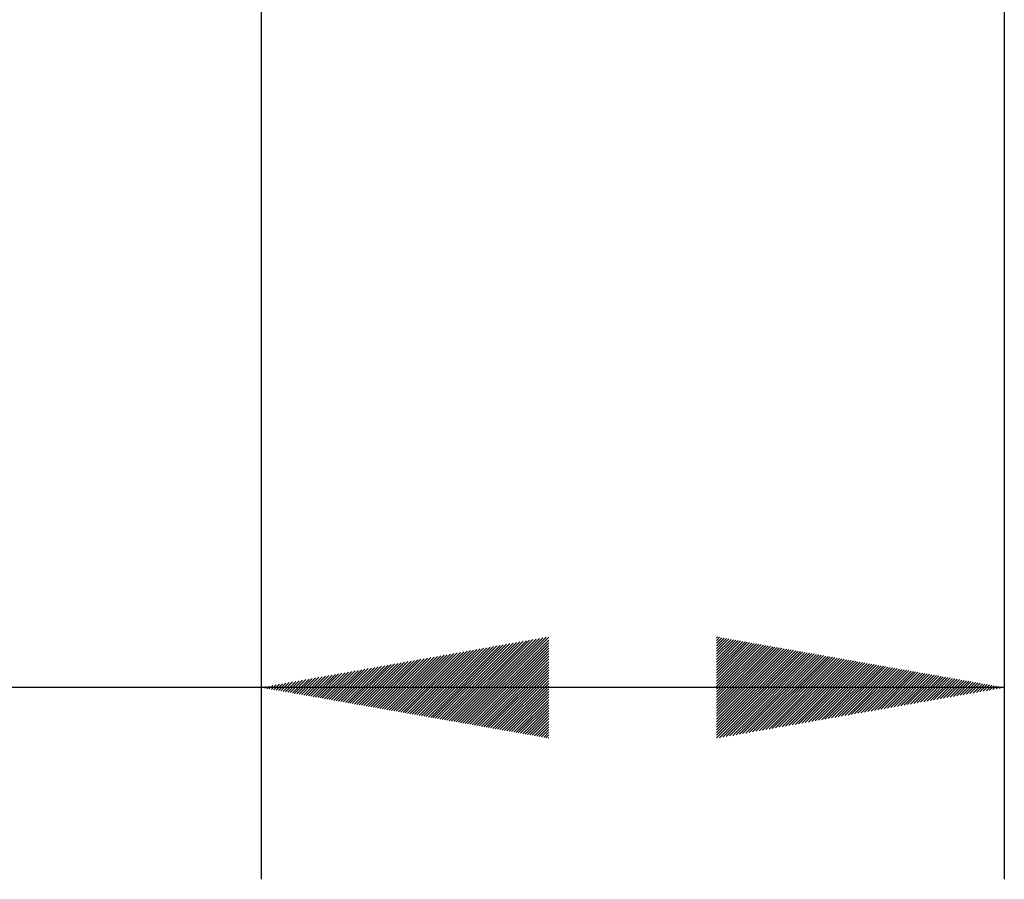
# Model space of a CAD drawing. Header units: millimetres. Extents: x 4 to 205, y 5 to 292.
# Tile 43 of 105: x 36 to 46, y 152 to 161. Entities that reach past the tile are written whole.
import ezdxf

# ---------------------------------------------------------------- set-up
doc = ezdxf.new("R2010")
doc.units = ezdxf.units.MM
doc.layers.add('1', color=7, linetype='CONTINUOUS')

msp = doc.modelspace()

# ---------------------------------------------------------------- hatches: boundary and pattern name
at = {"layer": '1', "linetype": 'CONTINUOUS'}
h = msp.add_hatch(dxfattribs=at)
h.set_pattern_fill('ANSI31', color=27, scale=0.02, angle=45, style=0, pattern_type=0)
h.set_pattern_definition([(45, (0, 0), (-0.0141421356, 0.0141421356), [])])
h.paths.add_polyline_path([(38.276, 154.257), (41.276, 154.786), (41.276, 153.728)], flags=0)
h = msp.add_hatch(dxfattribs=at)
h.set_pattern_fill('ANSI31', color=27, scale=0.02, angle=45, style=0, pattern_type=0)
h.set_pattern_definition([(45, (0, 0), (-0.0141421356, 0.0141421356), [])])
h.paths.add_polyline_path([(46.026, 154.257), (43.026, 153.728), (43.026, 154.786)], flags=0)

# ---------------------------------------------------------------- linework, layer by layer
at = {"layer": '1', "color": 152, "linetype": 'CONTINUOUS'}
for p, q in [((38.276, 170.583), (38.276, 152.257)), ((46.026, 170.583), (46.026, 152.257))]:
    msp.add_line(p, q, dxfattribs=at)
at = {"layer": '1', "color": 27, "linetype": 'CONTINUOUS'}
msp.add_line((46.026, 154.257), (22.958, 154.257), dxfattribs=at)

doc.saveas('drawing.dxf')
